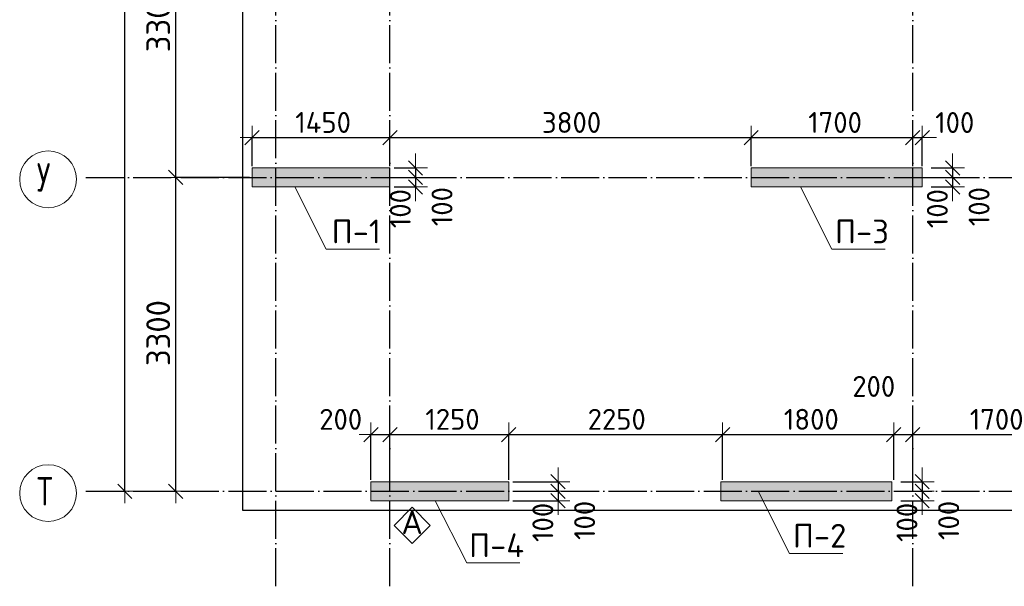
# Model space of a CAD drawing. Header units: millimetres. Extents: x -2725 to 73478, y 45740 to 74643.
# Tile 9 of 15: x 27305 to 37663, y 45740 to 51699. Entities that reach past the tile are written whole.
import ezdxf

# ---------------------------------------------------------------- set-up
doc = ezdxf.new("R2010")
doc.units = ezdxf.units.MM
doc.header["$PDMODE"] = 65
for name, pattern in [('______11', [500, 400, -50, 0, -50]), ('______3', [500, 400, -100]), ('______5', [1100, 800, -100, 100, -100])]:
    doc.linetypes.add(name, pattern=pattern)
for name, color, linetype, lineweight in [('Standard', 7, 'Continuous', 25), ('Балка_ общее', 7, '______3', 13), ('Высотная отметка (отверстия)', 7, 'Continuous', 13), ('Размерная линия_ общее', 7, 'Continuous', 13)]:
    doc.layers.add(name, color=color, linetype=linetype, lineweight=lineweight)
doc.layers.add('Осевая линия_ общее', color=7, linetype='______5', lineweight=13, true_color=0xa0a0a0)
doc.styles.add('ISOCPEUR', font='ISOCPEUR')
doc.dimstyles.new('DIMSTYLE_3', dxfattribs={"dimtxt": 250, "dimasz": 250, "dimexe": 0, "dimexo": 0, "dimgap": 125, "dimtad": 2, "dimdec": 0, "dimrnd": 5, "dimzin": 12, "dimdsep": 46, "dimtxsty": 'ISOCPEUR', "dimblk1": 'ALL_ML_STRICH', "dimblk2": 'ALL_ML_STRICH', "dimsah": 1, "dimcen": 0, "dimclrd": 7, "dimclre": 256, "dimclrt": 7, "dimadec": 0, "dimazin": 0, "dimtfac": 1, "dimtdec": 0, "dimtix": 1, "dimtmove": 2, "dimatfit": 3, "dimfxl": 0, "dimtzin": 0, "dimlwd": 0, "dimlwe": -3, "dimarcsym": 0})
doc.dimstyles.new('DIMSTYLE_6', dxfattribs={"dimtxt": 220, "dimasz": 250, "dimexe": 0, "dimexo": 0, "dimgap": 110, "dimtad": 2, "dimdec": 0, "dimrnd": 5, "dimzin": 12, "dimdsep": 46, "dimtxsty": 'ISOCPEUR', "dimblk1": 'ALL_ML_STRICH', "dimblk2": 'ALL_ML_STRICH', "dimsah": 1, "dimcen": 0, "dimclrd": 7, "dimclre": 256, "dimclrt": 7, "dimadec": 0, "dimazin": 0, "dimtfac": 1, "dimtdec": 0, "dimtix": 1, "dimtmove": 2, "dimatfit": 3, "dimfxl": 0, "dimtzin": 0, "dimlwd": 0, "dimlwe": -3, "dimarcsym": 0})
doc.dimstyles.new('DIMSTYLE_9', dxfattribs={"dimtxt": 220, "dimasz": 250, "dimexe": 0, "dimexo": 0, "dimgap": 110, "dimtad": 2, "dimdec": 0, "dimrnd": 5, "dimzin": 12, "dimdsep": 46, "dimtxsty": 'ISOCPEUR', "dimblk1": 'ALL_ML_STRICH', "dimblk2": 'ALL_ML_STRICH', "dimsah": 1, "dimcen": 0, "dimclrd": 7, "dimclre": 256, "dimclrt": 7, "dimadec": 0, "dimazin": 0, "dimtfac": 1, "dimtdec": 0, "dimtix": 1, "dimtmove": 2, "dimatfit": 3, "dimfxl": 0, "dimtvp": 1.2, "dimtzin": 0, "dimlwd": 0, "dimlwe": -3, "dimarcsym": 0})

# ---------------------------------------------------------------- blocks, each defined once
blk = doc.blocks.new('ALL_ML_STRICH')
at = {"color": 0, "linetype": 'ByBlock', "lineweight": -2}
for p, q in [((0, -0.5), (0, 0.5)), ((-1, 0), (0.5, 0)), ((-0.3, -0.3), (0.3, 0.3))]:
    blk.add_line(p, q, dxfattribs=at)
blk = doc.blocks.new('*D8')
at = {"layer": 'DEFPOINTS', "color": 7, "linetype": 'Continuous', "lineweight": 13, "transparency": 33554687}
for p in [(28774, 67780), (28160, 46740), (28411, 46740)]:
    blk.add_point(p, dxfattribs=at)
at = {"layer": 'Балка_ общее', "color": 251, "linetype": 'Continuous', "lineweight": -2, "true_color": 0x656565, "transparency": 33554687}
for p, q in [((28764, 67780), (28411, 67780)), ((28170, 46740), (28411, 46740))]:
    blk.add_line(p, q, dxfattribs=at)
at = {"layer": 'Балка_ общее', "color": 7, "linetype": 'Continuous', "lineweight": -2, "transparency": 33554687}
blk.add_line((28411, 46740), (28411, 67780), dxfattribs=at)
at = {"layer": 'Балка_ общее', "color": 7, "linetype": 'Continuous', "lineweight": 13, "transparency": 33554687, "xscale": 250, "yscale": 250, "zscale": 250}
for p, rotation in [((28411, 67780), 90), ((28411, 46740), 270)]:
    blk.add_blockref('ALL_ML_STRICH', p, dxfattribs=dict(at, rotation=rotation))
at = {"layer": 'Балка_ общее', "color": 7, "linetype": 'Continuous', "lineweight": 13, "transparency": 33554687, "insert": (28261, 57285), "char_height": 250, "width": 1250, "attachment_point": 5, "rotation": 90, "style": 'ISOCPEUR'}
blk.add_mtext('\\A1;{21040}', dxfattribs=at)
blk = doc.blocks.new('*D9')
at = {"layer": 'DEFPOINTS', "color": 7, "linetype": 'Continuous', "lineweight": 13, "transparency": 33554687}
for p in [(29732, 50040), (28540, 46740), (28947, 46740)]:
    blk.add_point(p, dxfattribs=at)
at = {"layer": 'Балка_ общее', "color": 251, "linetype": 'Continuous', "lineweight": -2, "true_color": 0x656565, "transparency": 33554687}
for p, q in [((29722, 50040), (28947, 50040)), ((28550, 46740), (28947, 46740))]:
    blk.add_line(p, q, dxfattribs=at)
at = {"layer": 'Балка_ общее', "color": 7, "linetype": 'Continuous', "lineweight": -2, "transparency": 33554687}
blk.add_line((28947, 46740), (28947, 50040), dxfattribs=at)
at = {"layer": 'Балка_ общее', "color": 7, "linetype": 'Continuous', "lineweight": 13, "transparency": 33554687, "xscale": 250, "yscale": 250, "zscale": 250}
for p, rotation in [((28947, 50040), 90), ((28947, 46740), 270)]:
    blk.add_blockref('ALL_ML_STRICH', p, dxfattribs=dict(at, rotation=rotation))
at = {"layer": 'Балка_ общее', "color": 7, "linetype": 'Continuous', "lineweight": 13, "transparency": 33554687, "insert": (28762, 48403), "char_height": 250, "width": 1000, "attachment_point": 5, "rotation": 90, "style": 'ISOCPEUR'}
blk.add_mtext('\\A1;{3300}', dxfattribs=at)
blk = doc.blocks.new('*D10')
at = {"layer": 'DEFPOINTS', "color": 7, "linetype": 'Continuous', "lineweight": 13, "transparency": 33554687}
for p in [(30156, 53340), (28947, 50040), (29732, 50040)]:
    blk.add_point(p, dxfattribs=at)
at = {"layer": 'Балка_ общее', "color": 251, "linetype": 'Continuous', "lineweight": -2, "true_color": 0x656565, "transparency": 33554687}
for p, q in [((30146, 53340), (28947, 53340)), ((29722, 50040), (28947, 50040))]:
    blk.add_line(p, q, dxfattribs=at)
at = {"layer": 'Балка_ общее', "color": 7, "linetype": 'Continuous', "lineweight": -2, "transparency": 33554687}
blk.add_line((28947, 50040), (28947, 53340), dxfattribs=at)
at = {"layer": 'Балка_ общее', "color": 7, "linetype": 'Continuous', "lineweight": 13, "transparency": 33554687, "xscale": 250, "yscale": 250, "zscale": 250}
for p, rotation in [((28947, 53340), 90), ((28947, 50040), 270)]:
    blk.add_blockref('ALL_ML_STRICH', p, dxfattribs=dict(at, rotation=rotation))
at = {"layer": 'Балка_ общее', "color": 7, "linetype": 'Continuous', "lineweight": 13, "transparency": 33554687, "insert": (28762, 51703), "char_height": 250, "width": 1000, "attachment_point": 5, "rotation": 90, "style": 'ISOCPEUR'}
blk.add_mtext('\\A1;{3300}', dxfattribs=at)
blk = doc.blocks.new('*D49')
at = {"layer": 'DEFPOINTS', "color": 7, "linetype": 'Continuous', "lineweight": 13, "transparency": 33554687}
for p in [(31000, 47336), (31000, 46840), (31200, 46840)]:
    blk.add_point(p, dxfattribs=at)
at = {"layer": 'Размерная линия_ общее', "color": 253, "linetype": 'Continuous', "lineweight": -2, "true_color": 0xa0a0a0, "transparency": 33554687}
for p, q in [((31000, 46860), (31000, 47336)), ((31200, 46860), (31200, 47336))]:
    blk.add_line(p, q, dxfattribs=at)
at = {"layer": 'Размерная линия_ общее', "color": 7, "linetype": 'Continuous', "lineweight": -2, "transparency": 33554687}
blk.add_line((31000, 47336), (31200, 47336), dxfattribs=at)
at = {"layer": 'Размерная линия_ общее', "color": 7, "linetype": 'Continuous', "lineweight": 13, "transparency": 33554687, "xscale": 250, "yscale": 250, "zscale": 250, "rotation": 180}
blk.add_blockref('ALL_ML_STRICH', (31000, 47336), dxfattribs=at)
at = {"layer": 'Размерная линия_ общее', "color": 7, "linetype": 'Continuous', "lineweight": 13, "transparency": 33554687, "xscale": 250, "yscale": 250, "zscale": 250}
blk.add_blockref('ALL_ML_STRICH', (31200, 47336), dxfattribs=at)
at = {"layer": 'Размерная линия_ общее', "color": 7, "linetype": 'Continuous', "lineweight": 13, "transparency": 33554687, "insert": (30682, 47496), "char_height": 220, "width": 660, "attachment_point": 5, "style": 'ISOCPEUR'}
blk.add_mtext('\\A1;{200}', dxfattribs=at)
blk = doc.blocks.new('*D50')
at = {"layer": 'DEFPOINTS', "color": 7, "linetype": 'Continuous', "lineweight": 13, "transparency": 33554687}
for p in [(31200, 47336), (31200, 46840), (32450, 46840)]:
    blk.add_point(p, dxfattribs=at)
at = {"layer": 'Размерная линия_ общее', "color": 253, "linetype": 'Continuous', "lineweight": -2, "true_color": 0xa0a0a0, "transparency": 33554687}
for p, q in [((31200, 46860), (31200, 47336)), ((32450, 46860), (32450, 47336))]:
    blk.add_line(p, q, dxfattribs=at)
at = {"layer": 'Размерная линия_ общее', "color": 7, "linetype": 'Continuous', "lineweight": -2, "transparency": 33554687}
blk.add_line((31200, 47336), (32450, 47336), dxfattribs=at)
at = {"layer": 'Размерная линия_ общее', "color": 7, "linetype": 'Continuous', "lineweight": 13, "transparency": 33554687, "xscale": 250, "yscale": 250, "zscale": 250, "rotation": 180}
blk.add_blockref('ALL_ML_STRICH', (31200, 47336), dxfattribs=at)
at = {"layer": 'Размерная линия_ общее', "color": 7, "linetype": 'Continuous', "lineweight": 13, "transparency": 33554687, "xscale": 250, "yscale": 250, "zscale": 250}
blk.add_blockref('ALL_ML_STRICH', (32450, 47336), dxfattribs=at)
at = {"layer": 'Размерная линия_ общее', "color": 7, "linetype": 'Continuous', "lineweight": 13, "transparency": 33554687, "insert": (31858, 47496), "char_height": 220, "width": 880, "attachment_point": 5, "style": 'ISOCPEUR'}
blk.add_mtext('\\A1;{1250}', dxfattribs=at)
blk = doc.blocks.new('*D51')
at = {"layer": 'DEFPOINTS', "color": 7, "linetype": 'Continuous', "lineweight": 13, "transparency": 33554687}
for p in [(32450, 47336), (32450, 46840), (34700, 46840)]:
    blk.add_point(p, dxfattribs=at)
at = {"layer": 'Размерная линия_ общее', "color": 253, "linetype": 'Continuous', "lineweight": -2, "true_color": 0xa0a0a0, "transparency": 33554687}
for p, q in [((32450, 46860), (32450, 47336)), ((34700, 46860), (34700, 47336))]:
    blk.add_line(p, q, dxfattribs=at)
at = {"layer": 'Размерная линия_ общее', "color": 7, "linetype": 'Continuous', "lineweight": -2, "transparency": 33554687}
blk.add_line((32450, 47336), (34700, 47336), dxfattribs=at)
at = {"layer": 'Размерная линия_ общее', "color": 7, "linetype": 'Continuous', "lineweight": 13, "transparency": 33554687, "xscale": 250, "yscale": 250, "zscale": 250, "rotation": 180}
blk.add_blockref('ALL_ML_STRICH', (32450, 47336), dxfattribs=at)
at = {"layer": 'Размерная линия_ общее', "color": 7, "linetype": 'Continuous', "lineweight": 13, "transparency": 33554687, "xscale": 250, "yscale": 250, "zscale": 250}
blk.add_blockref('ALL_ML_STRICH', (34700, 47336), dxfattribs=at)
at = {"layer": 'Размерная линия_ общее', "color": 7, "linetype": 'Continuous', "lineweight": 13, "transparency": 33554687, "insert": (33586, 47496), "char_height": 220, "width": 880, "attachment_point": 5, "style": 'ISOCPEUR'}
blk.add_mtext('\\A1;{2250}', dxfattribs=at)
blk = doc.blocks.new('*D52')
at = {"layer": 'DEFPOINTS', "color": 7, "linetype": 'Continuous', "lineweight": 13, "transparency": 33554687}
for p in [(34700, 47336), (34700, 46840), (36500, 46840)]:
    blk.add_point(p, dxfattribs=at)
at = {"layer": 'Размерная линия_ общее', "color": 253, "linetype": 'Continuous', "lineweight": -2, "true_color": 0xa0a0a0, "transparency": 33554687}
for p, q in [((34700, 46860), (34700, 47336)), ((36500, 46860), (36500, 47336))]:
    blk.add_line(p, q, dxfattribs=at)
at = {"layer": 'Размерная линия_ общее', "color": 7, "linetype": 'Continuous', "lineweight": -2, "transparency": 33554687}
blk.add_line((34700, 47336), (36500, 47336), dxfattribs=at)
at = {"layer": 'Размерная линия_ общее', "color": 7, "linetype": 'Continuous', "lineweight": 13, "transparency": 33554687, "xscale": 250, "yscale": 250, "zscale": 250, "rotation": 180}
blk.add_blockref('ALL_ML_STRICH', (34700, 47336), dxfattribs=at)
at = {"layer": 'Размерная линия_ общее', "color": 7, "linetype": 'Continuous', "lineweight": 13, "transparency": 33554687, "xscale": 250, "yscale": 250, "zscale": 250}
blk.add_blockref('ALL_ML_STRICH', (36500, 47336), dxfattribs=at)
at = {"layer": 'Размерная линия_ общее', "color": 7, "linetype": 'Continuous', "lineweight": 13, "transparency": 33554687, "insert": (35633, 47496), "char_height": 220, "width": 880, "attachment_point": 5, "style": 'ISOCPEUR'}
blk.add_mtext('\\A1;{1800}', dxfattribs=at)
blk = doc.blocks.new('*D53')
at = {"layer": 'DEFPOINTS', "color": 7, "linetype": 'Continuous', "lineweight": 13, "transparency": 33554687}
for p in [(36500, 47336), (36500, 46840), (36700, 46911)]:
    blk.add_point(p, dxfattribs=at)
at = {"layer": 'Размерная линия_ общее', "color": 253, "linetype": 'Continuous', "lineweight": -2, "true_color": 0xa0a0a0, "transparency": 33554687}
for p, q in [((36500, 46860), (36500, 47336)), ((36700, 46931), (36700, 47336))]:
    blk.add_line(p, q, dxfattribs=at)
at = {"layer": 'Размерная линия_ общее', "color": 7, "linetype": 'Continuous', "lineweight": -2, "transparency": 33554687}
blk.add_line((36500, 47336), (36700, 47336), dxfattribs=at)
at = {"layer": 'Размерная линия_ общее', "color": 7, "linetype": 'Continuous', "lineweight": 13, "transparency": 33554687, "xscale": 250, "yscale": 250, "zscale": 250, "rotation": 180}
blk.add_blockref('ALL_ML_STRICH', (36500, 47336), dxfattribs=at)
at = {"layer": 'Размерная линия_ общее', "color": 7, "linetype": 'Continuous', "lineweight": 13, "transparency": 33554687, "xscale": 250, "yscale": 250, "zscale": 250}
blk.add_blockref('ALL_ML_STRICH', (36700, 47336), dxfattribs=at)
at = {"layer": 'Размерная линия_ общее', "color": 7, "linetype": 'Continuous', "lineweight": 13, "transparency": 33554687, "insert": (36290, 47842), "char_height": 220, "width": 660, "attachment_point": 5, "style": 'ISOCPEUR'}
blk.add_mtext('\\A1;{200}', dxfattribs=at)
blk = doc.blocks.new('*D54')
at = {"layer": 'DEFPOINTS', "color": 7, "linetype": 'Continuous', "lineweight": 13, "transparency": 33554687}
for p in [(36700, 47336), (36700, 46911), (38400, 46740)]:
    blk.add_point(p, dxfattribs=at)
at = {"layer": 'Размерная линия_ общее', "color": 253, "linetype": 'Continuous', "lineweight": -2, "true_color": 0xa0a0a0, "transparency": 33554687}
for p, q in [((36700, 46931), (36700, 47336)), ((38400, 46760), (38400, 47336))]:
    blk.add_line(p, q, dxfattribs=at)
at = {"layer": 'Размерная линия_ общее', "color": 7, "linetype": 'Continuous', "lineweight": -2, "transparency": 33554687}
blk.add_line((36700, 47336), (38400, 47336), dxfattribs=at)
at = {"layer": 'Размерная линия_ общее', "color": 7, "linetype": 'Continuous', "lineweight": 13, "transparency": 33554687, "xscale": 250, "yscale": 250, "zscale": 250, "rotation": 180}
blk.add_blockref('ALL_ML_STRICH', (36700, 47336), dxfattribs=at)
at = {"layer": 'Размерная линия_ общее', "color": 7, "linetype": 'Continuous', "lineweight": 13, "transparency": 33554687, "xscale": 250, "yscale": 250, "zscale": 250}
blk.add_blockref('ALL_ML_STRICH', (38400, 47336), dxfattribs=at)
at = {"layer": 'Размерная линия_ общее', "color": 7, "linetype": 'Continuous', "lineweight": 13, "transparency": 33554687, "insert": (37583, 47496), "char_height": 220, "width": 880, "attachment_point": 5, "style": 'ISOCPEUR'}
blk.add_mtext('\\A1;{1700}', dxfattribs=at)
blk = doc.blocks.new('*D60')
at = {"layer": 'DEFPOINTS', "color": 7, "linetype": 'Continuous', "lineweight": 13, "transparency": 33554687}
for p in [(29750, 50458), (29750, 50140), (31200, 50140)]:
    blk.add_point(p, dxfattribs=at)
at = {"layer": 'Размерная линия_ общее', "color": 253, "linetype": 'Continuous', "lineweight": -2, "true_color": 0xa0a0a0, "transparency": 33554687}
for p, q in [((29750, 50160), (29750, 50458)), ((31200, 50160), (31200, 50458))]:
    blk.add_line(p, q, dxfattribs=at)
at = {"layer": 'Размерная линия_ общее', "color": 7, "linetype": 'Continuous', "lineweight": -2, "transparency": 33554687}
blk.add_line((29750, 50458), (31200, 50458), dxfattribs=at)
at = {"layer": 'Размерная линия_ общее', "color": 7, "linetype": 'Continuous', "lineweight": 13, "transparency": 33554687, "xscale": 250, "yscale": 250, "zscale": 250, "rotation": 180}
blk.add_blockref('ALL_ML_STRICH', (29750, 50458), dxfattribs=at)
at = {"layer": 'Размерная линия_ общее', "color": 7, "linetype": 'Continuous', "lineweight": 13, "transparency": 33554687, "xscale": 250, "yscale": 250, "zscale": 250}
blk.add_blockref('ALL_ML_STRICH', (31200, 50458), dxfattribs=at)
at = {"layer": 'Размерная линия_ общее', "color": 7, "linetype": 'Continuous', "lineweight": 13, "transparency": 33554687, "insert": (30497, 50618), "char_height": 220, "width": 880, "attachment_point": 5, "style": 'ISOCPEUR'}
blk.add_mtext('\\A1;{1450}', dxfattribs=at)
blk = doc.blocks.new('*D61')
at = {"layer": 'DEFPOINTS', "color": 7, "linetype": 'Continuous', "lineweight": 13, "transparency": 33554687}
for p in [(31200, 50458), (31200, 50140), (35000, 50140)]:
    blk.add_point(p, dxfattribs=at)
at = {"layer": 'Размерная линия_ общее', "color": 253, "linetype": 'Continuous', "lineweight": -2, "true_color": 0xa0a0a0, "transparency": 33554687}
for p, q in [((31200, 50160), (31200, 50458)), ((35000, 50160), (35000, 50458))]:
    blk.add_line(p, q, dxfattribs=at)
at = {"layer": 'Размерная линия_ общее', "color": 7, "linetype": 'Continuous', "lineweight": -2, "transparency": 33554687}
blk.add_line((31200, 50458), (35000, 50458), dxfattribs=at)
at = {"layer": 'Размерная линия_ общее', "color": 7, "linetype": 'Continuous', "lineweight": 13, "transparency": 33554687, "xscale": 250, "yscale": 250, "zscale": 250, "rotation": 180}
blk.add_blockref('ALL_ML_STRICH', (31200, 50458), dxfattribs=at)
at = {"layer": 'Размерная линия_ общее', "color": 7, "linetype": 'Continuous', "lineweight": 13, "transparency": 33554687, "xscale": 250, "yscale": 250, "zscale": 250}
blk.add_blockref('ALL_ML_STRICH', (35000, 50458), dxfattribs=at)
at = {"layer": 'Размерная линия_ общее', "color": 7, "linetype": 'Continuous', "lineweight": 13, "transparency": 33554687, "insert": (33111, 50618), "char_height": 220, "width": 880, "attachment_point": 5, "style": 'ISOCPEUR'}
blk.add_mtext('\\A1;{3800}', dxfattribs=at)
blk = doc.blocks.new('*D62')
at = {"layer": 'DEFPOINTS', "color": 7, "linetype": 'Continuous', "lineweight": 13, "transparency": 33554687}
for p in [(35000, 50458), (35000, 50140), (36700, 50140)]:
    blk.add_point(p, dxfattribs=at)
at = {"layer": 'Размерная линия_ общее', "color": 253, "linetype": 'Continuous', "lineweight": -2, "true_color": 0xa0a0a0, "transparency": 33554687}
for p, q in [((35000, 50160), (35000, 50458)), ((36700, 50160), (36700, 50458))]:
    blk.add_line(p, q, dxfattribs=at)
at = {"layer": 'Размерная линия_ общее', "color": 7, "linetype": 'Continuous', "lineweight": -2, "transparency": 33554687}
blk.add_line((35000, 50458), (36700, 50458), dxfattribs=at)
at = {"layer": 'Размерная линия_ общее', "color": 7, "linetype": 'Continuous', "lineweight": 13, "transparency": 33554687, "xscale": 250, "yscale": 250, "zscale": 250, "rotation": 180}
blk.add_blockref('ALL_ML_STRICH', (35000, 50458), dxfattribs=at)
at = {"layer": 'Размерная линия_ общее', "color": 7, "linetype": 'Continuous', "lineweight": 13, "transparency": 33554687, "xscale": 250, "yscale": 250, "zscale": 250}
blk.add_blockref('ALL_ML_STRICH', (36700, 50458), dxfattribs=at)
at = {"layer": 'Размерная линия_ общее', "color": 7, "linetype": 'Continuous', "lineweight": 13, "transparency": 33554687, "insert": (35883, 50618), "char_height": 220, "width": 880, "attachment_point": 5, "style": 'ISOCPEUR'}
blk.add_mtext('\\A1;{1700}', dxfattribs=at)
blk = doc.blocks.new('*D63')
at = {"layer": 'DEFPOINTS', "color": 7, "linetype": 'Continuous', "lineweight": 13, "transparency": 33554687}
for p in [(36700, 50458), (36700, 50140), (36800, 50140)]:
    blk.add_point(p, dxfattribs=at)
at = {"layer": 'Размерная линия_ общее', "color": 253, "linetype": 'Continuous', "lineweight": -2, "true_color": 0xa0a0a0, "transparency": 33554687}
for p, q in [((36700, 50160), (36700, 50458)), ((36800, 50160), (36800, 50458))]:
    blk.add_line(p, q, dxfattribs=at)
at = {"layer": 'Размерная линия_ общее', "color": 7, "linetype": 'Continuous', "lineweight": -2, "transparency": 33554687}
blk.add_line((36700, 50458), (36800, 50458), dxfattribs=at)
at = {"layer": 'Размерная линия_ общее', "color": 7, "linetype": 'Continuous', "lineweight": 13, "transparency": 33554687, "xscale": 250, "yscale": 250, "zscale": 250}
blk.add_blockref('ALL_ML_STRICH', (36800, 50458), dxfattribs=at)
at = {"layer": 'Размерная линия_ общее', "color": 7, "linetype": 'Continuous', "lineweight": 13, "transparency": 33554687, "xscale": 250, "yscale": 250, "zscale": 250, "rotation": 180}
blk.add_blockref('ALL_ML_STRICH', (36700, 50458), dxfattribs=at)
at = {"layer": 'Размерная линия_ общее', "color": 7, "linetype": 'Continuous', "lineweight": 13, "transparency": 33554687, "insert": (37142, 50617), "char_height": 220, "width": 660, "attachment_point": 5, "style": 'ISOCPEUR'}
blk.add_mtext('\\A1;{100}', dxfattribs=at)
blk = doc.blocks.new('*D80')
at = {"layer": 'DEFPOINTS', "color": 7, "linetype": 'Continuous', "lineweight": 13, "transparency": 33554687}
for p in [(31224, 50140), (31469, 50140), (31224, 50040)]:
    blk.add_point(p, dxfattribs=at)
at = {"layer": 'Размерная линия_ общее', "color": 253, "linetype": 'Continuous', "lineweight": -2, "true_color": 0xa0a0a0, "transparency": 33554687}
for p, q in [((31244, 50140), (31469, 50140)), ((31244, 50040), (31469, 50040))]:
    blk.add_line(p, q, dxfattribs=at)
at = {"layer": 'Размерная линия_ общее', "color": 7, "linetype": 'Continuous', "lineweight": -2, "transparency": 33554687}
blk.add_line((31469, 50140), (31469, 50040), dxfattribs=at)
at = {"layer": 'Размерная линия_ общее', "color": 7, "linetype": 'Continuous', "lineweight": 13, "transparency": 33554687, "xscale": 250, "yscale": 250, "zscale": 250}
for p, rotation in [((31469, 50040), 270), ((31469, 50140), 90)]:
    blk.add_blockref('ALL_ML_STRICH', p, dxfattribs=dict(at, rotation=rotation))
at = {"layer": 'Размерная линия_ общее', "color": 7, "linetype": 'Continuous', "lineweight": 13, "transparency": 33554687, "insert": (31748, 49733), "char_height": 220, "width": 660, "attachment_point": 5, "rotation": 90, "style": 'ISOCPEUR'}
blk.add_mtext('\\A1;{100}', dxfattribs=at)
blk = doc.blocks.new('*D81')
at = {"layer": 'DEFPOINTS', "color": 7, "linetype": 'Continuous', "lineweight": 13, "transparency": 33554687}
for p in [(31224, 50040), (31469, 50040), (31224, 49940)]:
    blk.add_point(p, dxfattribs=at)
at = {"layer": 'Размерная линия_ общее', "color": 253, "linetype": 'Continuous', "lineweight": -2, "true_color": 0xa0a0a0, "transparency": 33554687}
for p, q in [((31244, 50040), (31469, 50040)), ((31244, 49940), (31469, 49940))]:
    blk.add_line(p, q, dxfattribs=at)
at = {"layer": 'Размерная линия_ общее', "color": 7, "linetype": 'Continuous', "lineweight": -2, "transparency": 33554687}
blk.add_line((31469, 50040), (31469, 49940), dxfattribs=at)
at = {"layer": 'Размерная линия_ общее', "color": 7, "linetype": 'Continuous', "lineweight": 13, "transparency": 33554687, "xscale": 250, "yscale": 250, "zscale": 250}
for p, rotation in [((31469, 49940), 270), ((31469, 50040), 90)]:
    blk.add_blockref('ALL_ML_STRICH', p, dxfattribs=dict(at, rotation=rotation))
at = {"layer": 'Размерная линия_ общее', "color": 7, "linetype": 'Continuous', "lineweight": 13, "transparency": 33554687, "insert": (31309, 49712), "char_height": 220, "width": 660, "attachment_point": 5, "rotation": 90, "style": 'ISOCPEUR'}
blk.add_mtext('\\A1;{100}', dxfattribs=at)
blk = doc.blocks.new('*D82')
at = {"layer": 'DEFPOINTS', "color": 7, "linetype": 'Continuous', "lineweight": 13, "transparency": 33554687}
for p in [(36554, 46840), (36799, 46840), (36554, 46740)]:
    blk.add_point(p, dxfattribs=at)
at = {"layer": 'Размерная линия_ общее', "color": 253, "linetype": 'Continuous', "lineweight": -2, "true_color": 0xa0a0a0, "transparency": 33554687}
for p, q in [((36574, 46840), (36799, 46840)), ((36574, 46740), (36799, 46740))]:
    blk.add_line(p, q, dxfattribs=at)
at = {"layer": 'Размерная линия_ общее', "color": 7, "linetype": 'Continuous', "lineweight": -2, "transparency": 33554687}
blk.add_line((36799, 46840), (36799, 46740), dxfattribs=at)
at = {"layer": 'Размерная линия_ общее', "color": 7, "linetype": 'Continuous', "lineweight": 13, "transparency": 33554687, "xscale": 250, "yscale": 250, "zscale": 250}
for p, rotation in [((36799, 46740), 270), ((36799, 46840), 90)]:
    blk.add_blockref('ALL_ML_STRICH', p, dxfattribs=dict(at, rotation=rotation))
at = {"layer": 'Размерная линия_ общее', "color": 7, "linetype": 'Continuous', "lineweight": 13, "transparency": 33554687, "insert": (37078, 46433), "char_height": 220, "width": 660, "attachment_point": 5, "rotation": 90, "style": 'ISOCPEUR'}
blk.add_mtext('\\A1;{100}', dxfattribs=at)
blk = doc.blocks.new('*D83')
at = {"layer": 'DEFPOINTS', "color": 7, "linetype": 'Continuous', "lineweight": 13, "transparency": 33554687}
for p in [(36554, 46740), (36799, 46740), (36554, 46640)]:
    blk.add_point(p, dxfattribs=at)
at = {"layer": 'Размерная линия_ общее', "color": 253, "linetype": 'Continuous', "lineweight": -2, "true_color": 0xa0a0a0, "transparency": 33554687}
for p, q in [((36574, 46740), (36799, 46740)), ((36574, 46640), (36799, 46640))]:
    blk.add_line(p, q, dxfattribs=at)
at = {"layer": 'Размерная линия_ общее', "color": 7, "linetype": 'Continuous', "lineweight": -2, "transparency": 33554687}
blk.add_line((36799, 46740), (36799, 46640), dxfattribs=at)
at = {"layer": 'Размерная линия_ общее', "color": 7, "linetype": 'Continuous', "lineweight": 13, "transparency": 33554687, "xscale": 250, "yscale": 250, "zscale": 250}
for p, rotation in [((36799, 46640), 270), ((36799, 46740), 90)]:
    blk.add_blockref('ALL_ML_STRICH', p, dxfattribs=dict(at, rotation=rotation))
at = {"layer": 'Размерная линия_ общее', "color": 7, "linetype": 'Continuous', "lineweight": 13, "transparency": 33554687, "insert": (36639, 46412), "char_height": 220, "width": 660, "attachment_point": 5, "rotation": 90, "style": 'ISOCPEUR'}
blk.add_mtext('\\A1;{100}', dxfattribs=at)
blk = doc.blocks.new('*D88')
at = {"layer": 'DEFPOINTS', "color": 7, "linetype": 'Continuous', "lineweight": 13, "transparency": 33554687}
for p in [(36874, 50140), (37119, 50140), (36874, 50040)]:
    blk.add_point(p, dxfattribs=at)
at = {"layer": 'Размерная линия_ общее', "color": 253, "linetype": 'Continuous', "lineweight": -2, "true_color": 0xa0a0a0, "transparency": 33554687}
for p, q in [((36894, 50140), (37119, 50140)), ((36894, 50040), (37119, 50040))]:
    blk.add_line(p, q, dxfattribs=at)
at = {"layer": 'Размерная линия_ общее', "color": 7, "linetype": 'Continuous', "lineweight": -2, "transparency": 33554687}
blk.add_line((37119, 50140), (37119, 50040), dxfattribs=at)
at = {"layer": 'Размерная линия_ общее', "color": 7, "linetype": 'Continuous', "lineweight": 13, "transparency": 33554687, "xscale": 250, "yscale": 250, "zscale": 250}
for p, rotation in [((37119, 50040), 270), ((37119, 50140), 90)]:
    blk.add_blockref('ALL_ML_STRICH', p, dxfattribs=dict(at, rotation=rotation))
at = {"layer": 'Размерная линия_ общее', "color": 7, "linetype": 'Continuous', "lineweight": 13, "transparency": 33554687, "insert": (37398, 49733), "char_height": 220, "width": 660, "attachment_point": 5, "rotation": 90, "style": 'ISOCPEUR'}
blk.add_mtext('\\A1;{100}', dxfattribs=at)
blk = doc.blocks.new('*D89')
at = {"layer": 'DEFPOINTS', "color": 7, "linetype": 'Continuous', "lineweight": 13, "transparency": 33554687}
for p in [(36874, 50040), (37119, 50040), (36874, 49940)]:
    blk.add_point(p, dxfattribs=at)
at = {"layer": 'Размерная линия_ общее', "color": 253, "linetype": 'Continuous', "lineweight": -2, "true_color": 0xa0a0a0, "transparency": 33554687}
for p, q in [((36894, 50040), (37119, 50040)), ((36894, 49940), (37119, 49940))]:
    blk.add_line(p, q, dxfattribs=at)
at = {"layer": 'Размерная линия_ общее', "color": 7, "linetype": 'Continuous', "lineweight": -2, "transparency": 33554687}
blk.add_line((37119, 50040), (37119, 49940), dxfattribs=at)
at = {"layer": 'Размерная линия_ общее', "color": 7, "linetype": 'Continuous', "lineweight": 13, "transparency": 33554687, "xscale": 250, "yscale": 250, "zscale": 250}
for p, rotation in [((37119, 49940), 270), ((37119, 50040), 90)]:
    blk.add_blockref('ALL_ML_STRICH', p, dxfattribs=dict(at, rotation=rotation))
at = {"layer": 'Размерная линия_ общее', "color": 7, "linetype": 'Continuous', "lineweight": 13, "transparency": 33554687, "insert": (36959, 49712), "char_height": 220, "width": 660, "attachment_point": 5, "rotation": 90, "style": 'ISOCPEUR'}
blk.add_mtext('\\A1;{100}', dxfattribs=at)
blk = doc.blocks.new('*D114')
at = {"layer": 'DEFPOINTS', "color": 7, "linetype": 'Continuous', "lineweight": 13, "transparency": 33554687}
for p in [(32474, 46840), (32969, 46840), (32474, 46740)]:
    blk.add_point(p, dxfattribs=at)
at = {"layer": 'Размерная линия_ общее', "color": 253, "linetype": 'Continuous', "lineweight": -2, "true_color": 0xa0a0a0, "transparency": 33554687}
for p, q in [((32494, 46840), (32969, 46840)), ((32494, 46740), (32969, 46740))]:
    blk.add_line(p, q, dxfattribs=at)
at = {"layer": 'Размерная линия_ общее', "color": 7, "linetype": 'Continuous', "lineweight": -2, "transparency": 33554687}
blk.add_line((32969, 46840), (32969, 46740), dxfattribs=at)
at = {"layer": 'Размерная линия_ общее', "color": 7, "linetype": 'Continuous', "lineweight": 13, "transparency": 33554687, "xscale": 250, "yscale": 250, "zscale": 250}
for p, rotation in [((32969, 46740), 270), ((32969, 46840), 90)]:
    blk.add_blockref('ALL_ML_STRICH', p, dxfattribs=dict(at, rotation=rotation))
at = {"layer": 'Размерная линия_ общее', "color": 7, "linetype": 'Continuous', "lineweight": 13, "transparency": 33554687, "insert": (33248, 46433), "char_height": 220, "width": 660, "attachment_point": 5, "rotation": 90, "style": 'ISOCPEUR'}
blk.add_mtext('\\A1;{100}', dxfattribs=at)
blk = doc.blocks.new('*D115')
at = {"layer": 'DEFPOINTS', "color": 7, "linetype": 'Continuous', "lineweight": 13, "transparency": 33554687}
for p in [(32474, 46740), (32969, 46740), (32474, 46640)]:
    blk.add_point(p, dxfattribs=at)
at = {"layer": 'Размерная линия_ общее', "color": 253, "linetype": 'Continuous', "lineweight": -2, "true_color": 0xa0a0a0, "transparency": 33554687}
for p, q in [((32494, 46740), (32969, 46740)), ((32494, 46640), (32969, 46640))]:
    blk.add_line(p, q, dxfattribs=at)
at = {"layer": 'Размерная линия_ общее', "color": 7, "linetype": 'Continuous', "lineweight": -2, "transparency": 33554687}
blk.add_line((32969, 46740), (32969, 46640), dxfattribs=at)
at = {"layer": 'Размерная линия_ общее', "color": 7, "linetype": 'Continuous', "lineweight": 13, "transparency": 33554687, "xscale": 250, "yscale": 250, "zscale": 250}
for p, rotation in [((32969, 46640), 270), ((32969, 46740), 90)]:
    blk.add_blockref('ALL_ML_STRICH', p, dxfattribs=dict(at, rotation=rotation))
at = {"layer": 'Размерная линия_ общее', "color": 7, "linetype": 'Continuous', "lineweight": 13, "transparency": 33554687, "insert": (32809, 46412), "char_height": 220, "width": 660, "attachment_point": 5, "rotation": 90, "style": 'ISOCPEUR'}
blk.add_mtext('\\A1;{100}', dxfattribs=at)
blk = doc.blocks.new('СЛОЖНЫЙ_ОБЪЕКТ_10')
at = {"layer": 'Standard', "color": 7, "linetype": 'Continuous', "lineweight": 13, "transparency": 33554687}
blk.add_lwpolyline([(31433, 46571), (31624, 46380), (31433, 46189), (31243, 46380), (31433, 46571)], close=True, dxfattribs=at)
at = {"layer": 'Standard', "color": 7, "linetype": 'Continuous', "lineweight": 13, "transparency": 33554687, "insert": (31321, 46415), "char_height": 250, "width": 327.27, "attachment_point": 4, "style": 'ISOCPEUR'}
blk.add_mtext('\\A1;{\\fISOCPEUR|i0|b0;\\H250.000000;\\W1.000000;\\C7;А}\\P', dxfattribs=at)
blk = doc.blocks.new('СЛОЖНЫЙ_ОБЪЕКТ_11')
at = {"layer": 'Осевая линия_ общее', "color": 253, "linetype": '______11', "lineweight": -3, "true_color": 0xa0a0a0, "transparency": 33554687}
for p, q in [((30000, 45740), (30000, 69780)), ((31200, 45740), (31200, 69780)), ((36700, 45740), (36700, 69780)), ((28000, 50040), (44790, 50040)), ((28000, 46740), (44790, 46740))]:
    blk.add_line(p, q, dxfattribs=at)
at = {"layer": 'Осевая линия_ общее', "color": 7, "linetype": 'Continuous', "lineweight": 13, "transparency": 33554687}
for centre in [(27604, 50020), (27604, 46720)]:
    blk.add_circle(centre, 299, dxfattribs=at)
at = {"layer": 'Осевая линия_ общее', "color": 7, "linetype": 'Continuous', "lineweight": 13, "transparency": 33554687, "char_height": 300, "width": 359.83, "attachment_point": 7, "style": 'ISOCPEUR'}
for s, insert in [('\\W0.80;У', (27484, 49890)), ('\\W0.80;Т', (27484, 46590))]:
    blk.add_mtext(s, dxfattribs=dict(at, insert=insert))

msp = doc.modelspace()

# ---------------------------------------------------------------- hatches: boundary and pattern name
at = {"linetype": 'Continuous', "lineweight": 13, "transparency": 33554687}
for points in [[(29750, 50140), (29750, 49940), (31200, 49940), (31200, 50140)], [(35000, 50140), (35000, 49940), (36800, 49940), (36800, 50140)], [(31000, 46840), (31000, 46640), (32450, 46640), (32450, 46840)]]:
    msp.add_hatch(color=7, dxfattribs=at).paths.add_polyline_path(points)
at = {"layer": 'Standard', "linetype": 'Continuous', "lineweight": 13, "transparency": 33554687}
msp.add_hatch(color=7, dxfattribs=at).paths.add_polyline_path([(34680, 46840), (34680, 46640), (36480, 46640), (36480, 46840)])

# ---------------------------------------------------------------- linework, layer by layer
at = {"color": 7, "linetype": 'Continuous', "lineweight": 13, "transparency": 33554687}
for p, q in [((29750, 49940), (29750, 50140)), ((29750, 50140), (31200, 50140)), ((31200, 50140), (31200, 49940)), ((35000, 49940), (35000, 50140)), ((35000, 50140), (36800, 50140)), ((36800, 50140), (36800, 49940)), ((31200, 49940), (29750, 49940)), ((36800, 49940), (35000, 49940)), ((31000, 46640), (31000, 46840)), ((31000, 46840), (32450, 46840)), ((32450, 46840), (32450, 46640)), ((32450, 46640), (31000, 46640))]:
    msp.add_line(p, q, dxfattribs=at)
at = {"layer": 'Standard', "color": 7, "linetype": 'Continuous', "lineweight": 13, "transparency": 33554687}
for p, q in [((34680, 46640), (34680, 46840)), ((34680, 46840), (36480, 46840)), ((36480, 46840), (36480, 46640)), ((36480, 46640), (34680, 46640))]:
    msp.add_line(p, q, dxfattribs=at)
at = {"layer": 'Standard', "color": 7, "linetype": 'Continuous', "lineweight": -3, "transparency": 33554687}
msp.add_lwpolyline([(29650, 46540), (44200, 46540), (44200, 67980), (29650, 67980), (29650, 46540)], dxfattribs=at)
at = {"layer": 'Высотная отметка (отверстия)', "color": 7, "linetype": 'Continuous', "lineweight": 13, "transparency": 33554687}
for points in [[(30199.4, 49940), (30530.6, 49286.5), (31090.6, 49286.5)], [(35519.4, 49940), (35850.6, 49286.5), (36410.6, 49286.5)], [(35073.9, 46740), (35405.1, 46086.5), (35965.1, 46086.5)], [(31676.1, 46640), (32007.3, 45986.5), (32567.3, 45986.5)]]:
    msp.add_lwpolyline(points, dxfattribs=at)

# ---------------------------------------------------------------- block references
at = {"layer": 'Standard', "color": 7, "linetype": 'Continuous', "lineweight": 13, "transparency": 33554687}
msp.add_blockref('СЛОЖНЫЙ_ОБЪЕКТ_10', (0, 0), dxfattribs=at)
at = {"layer": 'Осевая линия_ общее', "color": 253, "linetype": '______11', "lineweight": -3, "true_color": 0xa0a0a0, "transparency": 33554687}
msp.add_blockref('СЛОЖНЫЙ_ОБЪЕКТ_11', (0, 0), dxfattribs=at)

# ---------------------------------------------------------------- texts
at = {"layer": 'Высотная отметка (отверстия)', "color": 7, "linetype": 'Continuous', "lineweight": 13, "transparency": 33554687, "char_height": 250, "attachment_point": 8, "style": 'ISOCPEUR'}
for s, insert, width in [('\\A1;{\\fISOCPEUR|i0|b0;\\H250.000000;\\W1.000000;\\C7;П-1}\\P', (30845.6, 49346.5), 604.167), ('\\A1;{\\fISOCPEUR|i0|b0;\\H250.000000;\\W1.000000;\\C7;П-3}\\P', (36165.6, 49346.5), 664.583), ('\\A1;{\\fISOCPEUR|i0|b0;\\H250.000000;\\W1.000000;\\C7;П-2}\\P', (35720.1, 46146.5), 664.583), ('\\A1;{\\fISOCPEUR|i0|b0;\\H250.000000;\\W1.000000;\\C7;П-4}\\P', (32322.3, 46046.5), 690)]:
    msp.add_mtext(s, dxfattribs=dict(at, insert=insert, width=width))

# ---------------------------------------------------------------- dimensions: what is measured, and where the dimension line sits
at = {"layer": 'Балка_ общее', "color": 7, "linetype": 'Continuous', "lineweight": 13, "transparency": 33554687}
for base, p1, p2, picture, middle in [((28411.4, 67780), (28170, 46740), (28763.8, 67780), '*D8', (28261.4, 57285)), ((28946.9, 53340), (29722.5, 50040), (30145.8, 53340), '*D10', (28761.9, 51702.5)), ((28946.9, 50040), (28550, 46740), (29722.5, 50040), '*D9', (28761.9, 48402.5))]:
    dim = msp.add_linear_dim(base=base, p1=p1, p2=p2, angle=90, dimstyle='DIMSTYLE_3', override={"dimpost": '<>', "dimclrd": 7, "dimclre": 251, "dimclrt": 7, "dimlwd": 0, "dimlwe": 65533}, dxfattribs=at)
    dim.commit()
    dim.dimension.update_dxf_attribs({"geometry": picture, "text_midpoint": middle, "dimtype": 160})
at = {"layer": 'Размерная линия_ общее', "color": 7, "linetype": 'Continuous', "lineweight": 13, "transparency": 33554687}
for base, p1, p2, dimstyle, picture, middle in [((31200, 50457.6), (29750, 50160), (31200, 50160), 'DIMSTYLE_6', '*D60', (30497, 50617.6)), ((35000, 50457.6), (31200, 50160), (35000, 50160), 'DIMSTYLE_6', '*D61', (33111, 50617.6)), ((36700, 50457.6), (35000, 50160), (36700, 50160), 'DIMSTYLE_6', '*D62', (35883, 50617.6)), ((36800, 50457.6), (36700, 50160), (36800, 50160), 'DIMSTYLE_9', '*D63', (37142, 50617.4)), ((36700, 47336), (36500, 46860), (36700, 46931), 'DIMSTYLE_9', '*D53', (36290.4, 47841.6)), ((31200, 47336), (31000, 46860), (31200, 46860), 'DIMSTYLE_9', '*D49', (30682.1, 47496.2)), ((32450, 47336), (31200, 46860), (32450, 46860), 'DIMSTYLE_6', '*D50', (31858, 47496)), ((34700, 47336), (32450, 46860), (34700, 46860), 'DIMSTYLE_6', '*D51', (33586, 47496)), ((36500, 47336), (34700, 46860), (36500, 46860), 'DIMSTYLE_6', '*D52', (35633, 47496)), ((38400, 47336), (36700, 46931), (38400, 46760), 'DIMSTYLE_6', '*D54', (37583, 47496))]:
    dim = msp.add_linear_dim(base=base, p1=p1, p2=p2, dimstyle=dimstyle, override={"dimpost": '<>', "dimclrd": 7, "dimclre": 253, "dimclrt": 7, "dimlwd": 0, "dimlwe": 65533}, dxfattribs=at)
    dim.commit()
    dim.dimension.update_dxf_attribs({"geometry": picture, "text_midpoint": middle, "dimtype": 160})
for base, p1, p2, picture, middle in [((31468.7, 50040), (31243.6, 50140), (31243.6, 50040), '*D80', (31747.6, 49732.6)), ((37118.7, 50040), (36893.6, 50140), (36893.6, 50040), '*D88', (37397.6, 49732.6)), ((31468.7, 49940), (31243.6, 50040), (31243.6, 49940), '*D81', (31308.8, 49712.3)), ((37118.7, 49940), (36893.6, 50040), (36893.6, 49940), '*D89', (36958.8, 49712.3)), ((32968.7, 46740), (32493.6, 46840), (32493.6, 46740), '*D114', (33247.6, 46432.6)), ((36798.7, 46740), (36573.6, 46840), (36573.6, 46740), '*D82', (37077.6, 46432.6)), ((32968.7, 46640), (32493.6, 46740), (32493.6, 46640), '*D115', (32808.8, 46412.3)), ((36798.7, 46640), (36573.6, 46740), (36573.6, 46640), '*D83', (36638.8, 46412.3))]:
    dim = msp.add_linear_dim(base=base, p1=p1, p2=p2, angle=270, dimstyle='DIMSTYLE_9', override={"dimpost": '<>', "dimclrd": 7, "dimclre": 253, "dimclrt": 7, "dimlwd": 0, "dimlwe": 65533}, dxfattribs=at)
    dim.commit()
    dim.dimension.update_dxf_attribs({"geometry": picture, "text_midpoint": middle, "dimtype": 160})

doc.saveas('drawing.dxf')
